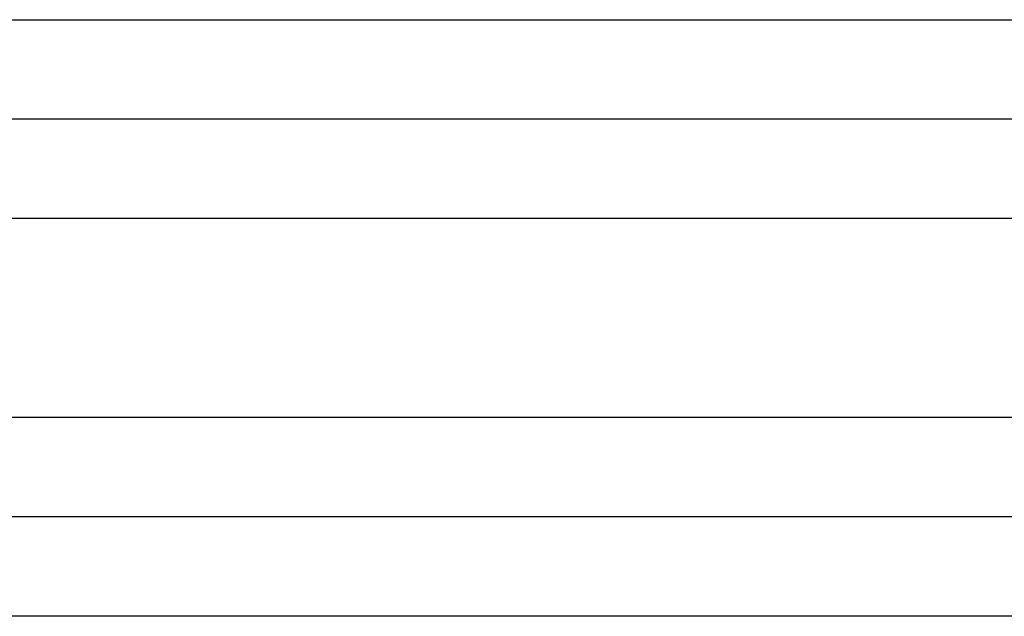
# Model space of a CAD drawing. Header units: inches. Extents: x -535 to 431, y -263 to 280.
# Tile 60 of 82: x 186 to 196, y -44 to -38. Entities that reach past the tile are written whole.
import ezdxf

# ---------------------------------------------------------------- set-up
doc = ezdxf.new("R2010")
doc.units = ezdxf.units.IN

# ---------------------------------------------------------------- blocks, each defined once
blk = doc.blocks.new('013_G23_G27_BF_B14R_Motor_Bgr_63_EEXDe_1_1__1', base_point=(117, -86.258))
at = {"color": 7, "linetype": 'Continuous'}
for p, q in [((202.5, -38.758), (168, -38.758)), ((202.5, -42.758), (168, -42.758))]:
    blk.add_line(p, q, dxfattribs=at)
at = {"color": 1, "linetype": 'Continuous'}
for points, knots in [([(168, -37.758), (173.7264, -37.758), (185.1793, -37.758), (196.6557, -37.758), (202.4293, -37.758), (202.4765, -37.758), (202.5001, -37.758)], [0, 0, 0, 0, 17.179289, 34.358579, 34.429322, 34.500075, 34.500075, 34.500075, 34.500075]), ([(202.4996, -39.758), (202.4761, -39.758), (202.4291, -39.758), (196.6557, -39.758), (185.1793, -39.758), (173.7264, -39.758), (168, -39.758)], [0, 0, 0, 0, 0.070479, 0.14101, 17.3203, 34.499589, 34.499589, 34.499589, 34.499589]), ([(202.4998, -41.758), (202.4762, -41.758), (202.4292, -41.758), (196.6557, -41.758), (185.1793, -41.758), (173.7264, -41.758), (168, -41.758)], [0, 0, 0, 0, 0.070572, 0.141174, 17.320464, 34.499753, 34.499753, 34.499753, 34.499753]), ([(202.5004, -43.758), (202.4768, -43.758), (202.4295, -43.758), (196.6558, -43.758), (185.1793, -43.758), (173.7264, -43.758), (168, -43.758)], [0, 0, 0, 0, 0.070953, 0.141853, 17.321142, 34.500431, 34.500431, 34.500431, 34.500431])]:
    blk.add_open_spline(points, degree=3, knots=knots, dxfattribs=at)
blk = doc.blocks.new('Rcksicht1', base_point=(273.75, 13))
blk.add_blockref('013_G23_G27_BF_B14R_Motor_Bgr_63_EEXDe_1_1__1', (117, -86.258))

msp = doc.modelspace()

# ---------------------------------------------------------------- block references
msp.add_blockref('Rcksicht1', (273.75, 13))

doc.saveas('drawing.dxf')
